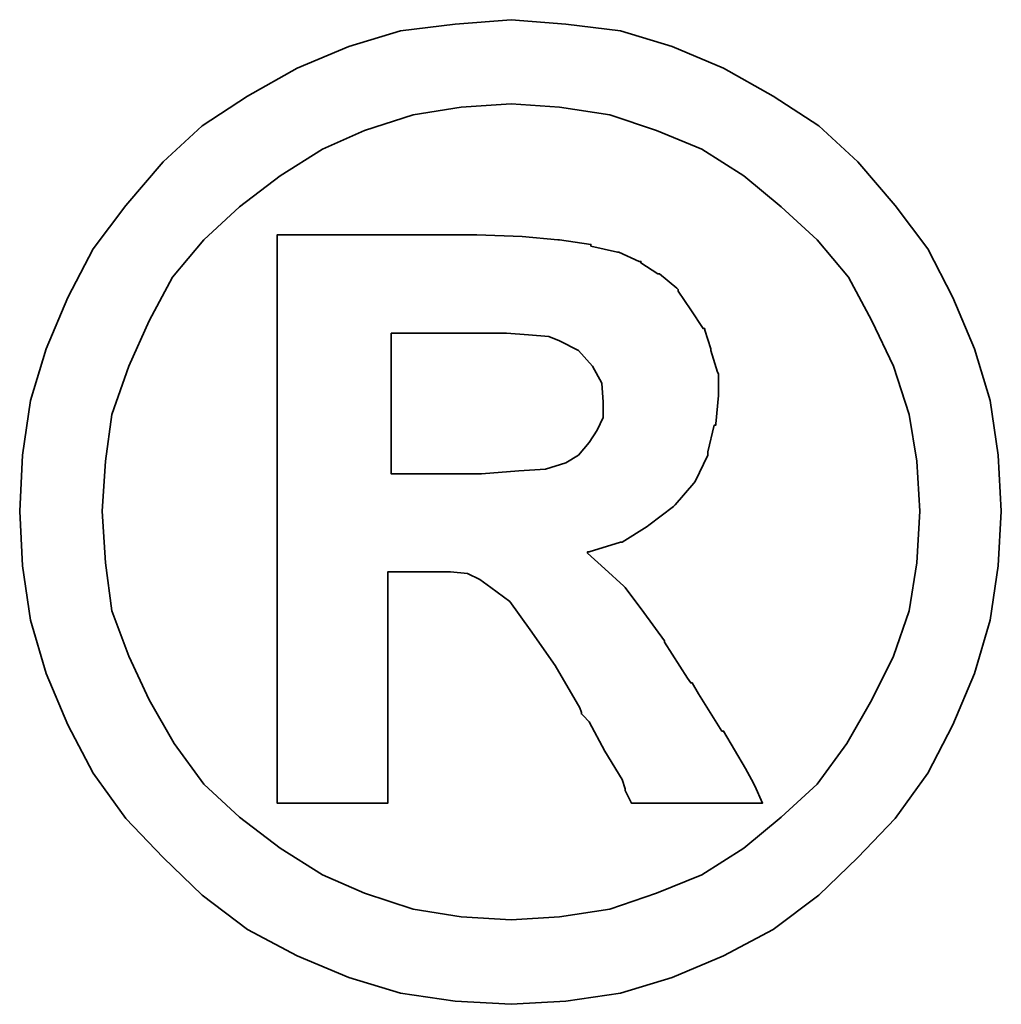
# Model space of a CAD drawing. Header units: millimetres. Extents: x -5 to 149, y 7 to 96.
# Tile 47 of 49: x 126.093 to 126.812, y 46.526 to 47.248. Entities that reach past the tile are written whole.
import ezdxf

# ---------------------------------------------------------------- set-up
doc = ezdxf.new("R2010")
doc.units = ezdxf.units.MM
doc.header["$LTSCALE"] = 0.1
doc.layers.add('layer 1', color=7, linetype='CONTINUOUS')

msp = doc.modelspace()

# ---------------------------------------------------------------- linework, layer by layer
at = {"layer": 'layer 1', "color": 1, "lineweight": 35}
for points, knots in [([(126.81211, 46.88756), (126.81211, 46.88756), (126.80973, 46.92864), (126.80973, 46.92864), (126.80973, 46.92864), (126.80973, 46.92864), (126.80401, 46.96865), (126.80401, 46.96865), (126.80401, 46.96865), (126.80401, 46.96865), (126.79258, 47.00652), (126.79258, 47.00652), (126.79258, 47.00652), (126.79258, 47.00652), (126.77662, 47.04416), (126.77662, 47.04416), (126.77662, 47.04416), (126.77662, 47.04416), (126.75828, 47.07964), (126.75828, 47.07964), (126.75828, 47.07964), (126.75828, 47.07964), (126.73447, 47.11156), (126.73447, 47.11156), (126.73447, 47.11156), (126.73447, 47.11156), (126.70708, 47.14348), (126.70708, 47.14348), (126.70708, 47.14348), (126.70708, 47.14348), (126.6785, 47.16991), (126.6785, 47.16991), (126.6785, 47.16991), (126.6785, 47.16991), (126.64515, 47.19159), (126.64515, 47.19159), (126.64515, 47.19159), (126.64515, 47.19159), (126.60871, 47.21207), (126.60871, 47.21207), (126.60871, 47.21207), (126.60871, 47.21207), (126.57108, 47.22803), (126.57108, 47.22803), (126.57108, 47.22803), (126.57108, 47.22803), (126.53321, 47.23946), (126.53321, 47.23946), (126.53321, 47.23946), (126.53321, 47.23946), (126.4932, 47.24422), (126.4932, 47.24422), (126.4932, 47.24422), (126.4932, 47.24422), (126.45318, 47.24756), (126.45318, 47.24756), (126.45318, 47.24756), (126.45318, 47.24756), (126.41222, 47.24422), (126.41222, 47.24422), (126.41222, 47.24422), (126.41222, 47.24422), (126.3722, 47.23946), (126.3722, 47.23946), (126.3722, 47.23946), (126.3722, 47.23946), (126.33433, 47.22803), (126.33433, 47.22803), (126.33433, 47.22803), (126.33433, 47.22803), (126.29658, 47.21207), (126.29658, 47.21207), (126.29658, 47.21207), (126.29658, 47.21207), (126.26002, 47.19159), (126.26002, 47.19159), (126.26002, 47.19159), (126.26002, 47.19159), (126.22692, 47.16991), (126.22692, 47.16991), (126.22692, 47.16991), (126.22692, 47.16991), (126.19834, 47.14348), (126.19834, 47.14348), (126.19834, 47.14348), (126.19834, 47.14348), (126.17095, 47.11156), (126.17095, 47.11156), (126.17095, 47.11156), (126.17095, 47.11156), (126.14701, 47.07964), (126.14701, 47.07964), (126.14701, 47.07964), (126.14701, 47.07964), (126.12867, 47.04416), (126.12867, 47.04416), (126.12867, 47.04416), (126.12867, 47.04416), (126.11259, 47.00652), (126.11259, 47.00652), (126.11259, 47.00652), (126.11259, 47.00652), (126.10116, 46.96865), (126.10116, 46.96865), (126.10116, 46.96865), (126.10116, 46.96865), (126.09544, 46.92864), (126.09544, 46.92864), (126.09544, 46.92864), (126.09544, 46.92864), (126.0933, 46.88756), (126.0933, 46.88756), (126.0933, 46.88756), (126.0933, 46.88756), (126.09544, 46.84754), (126.09544, 46.84754), (126.09544, 46.84754), (126.09544, 46.84754), (126.10116, 46.80765), (126.10116, 46.80765), (126.10116, 46.80765), (126.10116, 46.80765), (126.11259, 46.76871), (126.11259, 46.76871), (126.11259, 46.76871), (126.11259, 46.76871), (126.12867, 46.73108), (126.12867, 46.73108), (126.12867, 46.73108), (126.12867, 46.73108), (126.14701, 46.69571), (126.14701, 46.69571), (126.14701, 46.69571), (126.14701, 46.69571), (126.17095, 46.66236), (126.17095, 46.66236), (126.17095, 46.66236), (126.17095, 46.66236), (126.19834, 46.63378), (126.19834, 46.63378), (126.19834, 46.63378), (126.19834, 46.63378), (126.22692, 46.60639), (126.22692, 46.60639), (126.22692, 46.60639), (126.22692, 46.60639), (126.26002, 46.58126), (126.26002, 46.58126), (126.26002, 46.58126), (126.26002, 46.58126), (126.29658, 46.56185), (126.29658, 46.56185), (126.29658, 46.56185), (126.29658, 46.56185), (126.33433, 46.54589), (126.33433, 46.54589), (126.33433, 46.54589), (126.33433, 46.54589), (126.3722, 46.53446), (126.3722, 46.53446), (126.3722, 46.53446), (126.3722, 46.53446), (126.41222, 46.52875), (126.41222, 46.52875), (126.41222, 46.52875), (126.41222, 46.52875), (126.45318, 46.52636), (126.45318, 46.52636), (126.45318, 46.52636), (126.45318, 46.52636), (126.4932, 46.52875), (126.4932, 46.52875), (126.4932, 46.52875), (126.4932, 46.52875), (126.53321, 46.53446), (126.53321, 46.53446), (126.53321, 46.53446), (126.53321, 46.53446), (126.57108, 46.54589), (126.57108, 46.54589), (126.57108, 46.54589), (126.57108, 46.54589), (126.60871, 46.56185), (126.60871, 46.56185), (126.60871, 46.56185), (126.60871, 46.56185), (126.64515, 46.58126), (126.64515, 46.58126), (126.64515, 46.58126), (126.64515, 46.58126), (126.6785, 46.60639), (126.6785, 46.60639), (126.6785, 46.60639), (126.6785, 46.60639), (126.70708, 46.63378), (126.70708, 46.63378), (126.70708, 46.63378), (126.70708, 46.63378), (126.73447, 46.66236), (126.73447, 46.66236), (126.73447, 46.66236), (126.73447, 46.66236), (126.75828, 46.69571), (126.75828, 46.69571), (126.75828, 46.69571), (126.75828, 46.69571), (126.77662, 46.73108), (126.77662, 46.73108), (126.77662, 46.73108), (126.77662, 46.73108), (126.79258, 46.76871), (126.79258, 46.76871), (126.79258, 46.76871), (126.79258, 46.76871), (126.80401, 46.80765), (126.80401, 46.80765), (126.80401, 46.80765), (126.80401, 46.80765), (126.80973, 46.84754), (126.80973, 46.84754), (126.80973, 46.84754), (126.80973, 46.84754), (126.81211, 46.88756), (126.81211, 46.88756)], [0, 0, 0, 0, 0.017857, 0.017857, 0.017857, 0.017857, 0.035714, 0.035714, 0.035714, 0.035714, 0.053571, 0.053571, 0.053571, 0.053571, 0.071429, 0.071429, 0.071429, 0.071429, 0.089286, 0.089286, 0.089286, 0.089286, 0.107143, 0.107143, 0.107143, 0.107143, 0.125, 0.125, 0.125, 0.125, 0.142857, 0.142857, 0.142857, 0.142857, 0.160714, 0.160714, 0.160714, 0.160714, 0.178571, 0.178571, 0.178571, 0.178571, 0.196429, 0.196429, 0.196429, 0.196429, 0.214286, 0.214286, 0.214286, 0.214286, 0.232143, 0.232143, 0.232143, 0.232143, 0.25, 0.25, 0.25, 0.25, 0.267857, 0.267857, 0.267857, 0.267857, 0.285714, 0.285714, 0.285714, 0.285714, 0.303571, 0.303571, 0.303571, 0.303571, 0.321429, 0.321429, 0.321429, 0.321429, 0.339286, 0.339286, 0.339286, 0.339286, 0.357143, 0.357143, 0.357143, 0.357143, 0.375, 0.375, 0.375, 0.375, 0.392857, 0.392857, 0.392857, 0.392857, 0.410714, 0.410714, 0.410714, 0.410714, 0.428571, 0.428571, 0.428571, 0.428571, 0.446429, 0.446429, 0.446429, 0.446429, 0.464286, 0.464286, 0.464286, 0.464286, 0.482143, 0.482143, 0.482143, 0.482143, 0.5, 0.5, 0.5, 0.5, 0.517857, 0.517857, 0.517857, 0.517857, 0.535714, 0.535714, 0.535714, 0.535714, 0.553571, 0.553571, 0.553571, 0.553571, 0.571429, 0.571429, 0.571429, 0.571429, 0.589286, 0.589286, 0.589286, 0.589286, 0.607143, 0.607143, 0.607143, 0.607143, 0.625, 0.625, 0.625, 0.625, 0.642857, 0.642857, 0.642857, 0.642857, 0.660714, 0.660714, 0.660714, 0.660714, 0.678571, 0.678571, 0.678571, 0.678571, 0.696429, 0.696429, 0.696429, 0.696429, 0.714286, 0.714286, 0.714286, 0.714286, 0.732143, 0.732143, 0.732143, 0.732143, 0.75, 0.75, 0.75, 0.75, 0.767857, 0.767857, 0.767857, 0.767857, 0.785714, 0.785714, 0.785714, 0.785714, 0.803571, 0.803571, 0.803571, 0.803571, 0.821429, 0.821429, 0.821429, 0.821429, 0.839286, 0.839286, 0.839286, 0.839286, 0.857143, 0.857143, 0.857143, 0.857143, 0.875, 0.875, 0.875, 0.875, 0.892857, 0.892857, 0.892857, 0.892857, 0.910714, 0.910714, 0.910714, 0.910714, 0.928571, 0.928571, 0.928571, 0.928571, 0.946429, 0.946429, 0.946429, 0.946429, 0.964286, 0.964286, 0.964286, 0.964286, 0.982143, 0.982143, 0.982143, 0.982143, 1, 1, 1, 1]), ([(126.75257, 46.88756), (126.75257, 46.88756), (126.75031, 46.92412), (126.75031, 46.92412), (126.75031, 46.92412), (126.75031, 46.92412), (126.74471, 46.95841), (126.74471, 46.95841), (126.74471, 46.95841), (126.74471, 46.95841), (126.73328, 46.9939), (126.73328, 46.9939), (126.73328, 46.9939), (126.73328, 46.9939), (126.71732, 47.02701), (126.71732, 47.02701), (126.71732, 47.02701), (126.71732, 47.02701), (126.70017, 47.05892), (126.70017, 47.05892), (126.70017, 47.05892), (126.70017, 47.05892), (126.6773, 47.08631), (126.6773, 47.08631), (126.6773, 47.08631), (126.6773, 47.08631), (126.65087, 47.11037), (126.65087, 47.11037), (126.65087, 47.11037), (126.65087, 47.11037), (126.62348, 47.13323), (126.62348, 47.13323), (126.62348, 47.13323), (126.62348, 47.13323), (126.59275, 47.15276), (126.59275, 47.15276), (126.59275, 47.15276), (126.59275, 47.15276), (126.55965, 47.16634), (126.55965, 47.16634), (126.55965, 47.16634), (126.55965, 47.16634), (126.52535, 47.17777), (126.52535, 47.17777), (126.52535, 47.17777), (126.52535, 47.17777), (126.48867, 47.18349), (126.48867, 47.18349), (126.48867, 47.18349), (126.48867, 47.18349), (126.45318, 47.18587), (126.45318, 47.18587), (126.45318, 47.18587), (126.45318, 47.18587), (126.41662, 47.18349), (126.41662, 47.18349), (126.41662, 47.18349), (126.41662, 47.18349), (126.38137, 47.17777), (126.38137, 47.17777), (126.38137, 47.17777), (126.38137, 47.17777), (126.34577, 47.16634), (126.34577, 47.16634), (126.34577, 47.16634), (126.34577, 47.16634), (126.31492, 47.15276), (126.31492, 47.15276), (126.31492, 47.15276), (126.31492, 47.15276), (126.28408, 47.13323), (126.28408, 47.13323), (126.28408, 47.13323), (126.28408, 47.13323), (126.25431, 47.11037), (126.25431, 47.11037), (126.25431, 47.11037), (126.25431, 47.11037), (126.22823, 47.08631), (126.22823, 47.08631), (126.22823, 47.08631), (126.22823, 47.08631), (126.20524, 47.05892), (126.20524, 47.05892), (126.20524, 47.05892), (126.20524, 47.05892), (126.18809, 47.02701), (126.18809, 47.02701), (126.18809, 47.02701), (126.18809, 47.02701), (126.17333, 46.9939), (126.17333, 46.9939), (126.17333, 46.9939), (126.17333, 46.9939), (126.1607, 46.95841), (126.1607, 46.95841), (126.1607, 46.95841), (126.1607, 46.95841), (126.15606, 46.92412), (126.15606, 46.92412), (126.15606, 46.92412), (126.15606, 46.92412), (126.1538, 46.88756), (126.1538, 46.88756), (126.1538, 46.88756), (126.1538, 46.88756), (126.15606, 46.84981), (126.15606, 46.84981), (126.15606, 46.84981), (126.15606, 46.84981), (126.1607, 46.81456), (126.1607, 46.81456), (126.1607, 46.81456), (126.1607, 46.81456), (126.17333, 46.78133), (126.17333, 46.78133), (126.17333, 46.78133), (126.17333, 46.78133), (126.18809, 46.7493), (126.18809, 46.7493), (126.18809, 46.7493), (126.18809, 46.7493), (126.20643, 46.71738), (126.20643, 46.71738), (126.20643, 46.71738), (126.20643, 46.71738), (126.22823, 46.68761), (126.22823, 46.68761), (126.22823, 46.68761), (126.22823, 46.68761), (126.25431, 46.66355), (126.25431, 46.66355), (126.25431, 46.66355), (126.25431, 46.66355), (126.28408, 46.64069), (126.28408, 46.64069), (126.28408, 46.64069), (126.28408, 46.64069), (126.31492, 46.62128), (126.31492, 46.62128), (126.31492, 46.62128), (126.31492, 46.62128), (126.34577, 46.6077), (126.34577, 46.6077), (126.34577, 46.6077), (126.34577, 46.6077), (126.38137, 46.59615), (126.38137, 46.59615), (126.38137, 46.59615), (126.38137, 46.59615), (126.41662, 46.59043), (126.41662, 46.59043), (126.41662, 46.59043), (126.41662, 46.59043), (126.45318, 46.58817), (126.45318, 46.58817), (126.45318, 46.58817), (126.45318, 46.58817), (126.48867, 46.59043), (126.48867, 46.59043), (126.48867, 46.59043), (126.48867, 46.59043), (126.52535, 46.59615), (126.52535, 46.59615), (126.52535, 46.59615), (126.52535, 46.59615), (126.55965, 46.6077), (126.55965, 46.6077), (126.55965, 46.6077), (126.55965, 46.6077), (126.59275, 46.62128), (126.59275, 46.62128), (126.59275, 46.62128), (126.59275, 46.62128), (126.62348, 46.64069), (126.62348, 46.64069), (126.62348, 46.64069), (126.62348, 46.64069), (126.65087, 46.66355), (126.65087, 46.66355), (126.65087, 46.66355), (126.65087, 46.66355), (126.6773, 46.68761), (126.6773, 46.68761), (126.6773, 46.68761), (126.6773, 46.68761), (126.69898, 46.71738), (126.69898, 46.71738), (126.69898, 46.71738), (126.69898, 46.71738), (126.71732, 46.7493), (126.71732, 46.7493), (126.71732, 46.7493), (126.71732, 46.7493), (126.73328, 46.78133), (126.73328, 46.78133), (126.73328, 46.78133), (126.73328, 46.78133), (126.74471, 46.81456), (126.74471, 46.81456), (126.74471, 46.81456), (126.74471, 46.81456), (126.75031, 46.84981), (126.75031, 46.84981), (126.75031, 46.84981), (126.75031, 46.84981), (126.75257, 46.88756), (126.75257, 46.88756)], [0, 0, 0, 0, 0.019231, 0.019231, 0.019231, 0.019231, 0.038462, 0.038462, 0.038462, 0.038462, 0.057692, 0.057692, 0.057692, 0.057692, 0.076923, 0.076923, 0.076923, 0.076923, 0.096154, 0.096154, 0.096154, 0.096154, 0.115385, 0.115385, 0.115385, 0.115385, 0.134615, 0.134615, 0.134615, 0.134615, 0.153846, 0.153846, 0.153846, 0.153846, 0.173077, 0.173077, 0.173077, 0.173077, 0.192308, 0.192308, 0.192308, 0.192308, 0.211538, 0.211538, 0.211538, 0.211538, 0.230769, 0.230769, 0.230769, 0.230769, 0.25, 0.25, 0.25, 0.25, 0.269231, 0.269231, 0.269231, 0.269231, 0.288462, 0.288462, 0.288462, 0.288462, 0.307692, 0.307692, 0.307692, 0.307692, 0.326923, 0.326923, 0.326923, 0.326923, 0.346154, 0.346154, 0.346154, 0.346154, 0.365385, 0.365385, 0.365385, 0.365385, 0.384615, 0.384615, 0.384615, 0.384615, 0.403846, 0.403846, 0.403846, 0.403846, 0.423077, 0.423077, 0.423077, 0.423077, 0.442308, 0.442308, 0.442308, 0.442308, 0.461538, 0.461538, 0.461538, 0.461538, 0.480769, 0.480769, 0.480769, 0.480769, 0.5, 0.5, 0.5, 0.5, 0.519231, 0.519231, 0.519231, 0.519231, 0.538462, 0.538462, 0.538462, 0.538462, 0.557692, 0.557692, 0.557692, 0.557692, 0.576923, 0.576923, 0.576923, 0.576923, 0.596154, 0.596154, 0.596154, 0.596154, 0.615385, 0.615385, 0.615385, 0.615385, 0.634615, 0.634615, 0.634615, 0.634615, 0.653846, 0.653846, 0.653846, 0.653846, 0.673077, 0.673077, 0.673077, 0.673077, 0.692308, 0.692308, 0.692308, 0.692308, 0.711538, 0.711538, 0.711538, 0.711538, 0.730769, 0.730769, 0.730769, 0.730769, 0.75, 0.75, 0.75, 0.75, 0.769231, 0.769231, 0.769231, 0.769231, 0.788462, 0.788462, 0.788462, 0.788462, 0.807692, 0.807692, 0.807692, 0.807692, 0.826923, 0.826923, 0.826923, 0.826923, 0.846154, 0.846154, 0.846154, 0.846154, 0.865385, 0.865385, 0.865385, 0.865385, 0.884615, 0.884615, 0.884615, 0.884615, 0.903846, 0.903846, 0.903846, 0.903846, 0.923077, 0.923077, 0.923077, 0.923077, 0.942308, 0.942308, 0.942308, 0.942308, 0.961538, 0.961538, 0.961538, 0.961538, 0.980769, 0.980769, 0.980769, 0.980769, 1, 1, 1, 1]), ([(126.28182, 46.68308), (126.28182, 46.68308), (126.28182, 46.68761), (126.28182, 46.68761), (126.28182, 46.68761), (126.28182, 46.68761), (126.28182, 46.70011), (126.28182, 46.70011), (126.28182, 46.70011), (126.28182, 46.70011), (126.28182, 46.72083), (126.28182, 46.72083), (126.28182, 46.72083), (126.28182, 46.72083), (126.28182, 46.74584), (126.28182, 46.74584), (126.28182, 46.74584), (126.28182, 46.74584), (126.28182, 46.7755), (126.28182, 46.7755), (126.28182, 46.7755), (126.28182, 46.7755), (126.28182, 46.80765), (126.28182, 46.80765), (126.28182, 46.80765), (126.28182, 46.80765), (126.28182, 46.88065), (126.28182, 46.88065), (126.28182, 46.88065), (126.28182, 46.88065), (126.28182, 46.95377), (126.28182, 46.95377), (126.28182, 46.95377), (126.28182, 46.95377), (126.28182, 46.98819), (126.28182, 46.98819), (126.28182, 46.98819), (126.28182, 46.98819), (126.28182, 47.01796), (126.28182, 47.01796), (126.28182, 47.01796), (126.28182, 47.01796), (126.28182, 47.04523), (126.28182, 47.04523), (126.28182, 47.04523), (126.28182, 47.04523), (126.28182, 47.06369), (126.28182, 47.06369), (126.28182, 47.06369), (126.28182, 47.06369), (126.28182, 47.07607), (126.28182, 47.07607), (126.28182, 47.07607), (126.28182, 47.07607), (126.28182, 47.08083), (126.28182, 47.08083), (126.28182, 47.08083), (126.28182, 47.08083), (126.28182, 47.08989), (126.28182, 47.08989), (126.28182, 47.08989), (126.28182, 47.08989), (126.28979, 47.08989), (126.28979, 47.08989), (126.28979, 47.08989), (126.28979, 47.08989), (126.29218, 47.08989), (126.29218, 47.08989), (126.29218, 47.08989), (126.29218, 47.08989), (126.29658, 47.08989), (126.29658, 47.08989), (126.29658, 47.08989), (126.29658, 47.08989), (126.31266, 47.08989), (126.31266, 47.08989), (126.31266, 47.08989), (126.31266, 47.08989), (126.33433, 47.08989), (126.33433, 47.08989), (126.33433, 47.08989), (126.33433, 47.08989), (126.35958, 47.08989), (126.35958, 47.08989), (126.35958, 47.08989), (126.35958, 47.08989), (126.38578, 47.08989), (126.38578, 47.08989), (126.38578, 47.08989), (126.38578, 47.08989), (126.4065, 47.08989), (126.4065, 47.08989), (126.4065, 47.08989), (126.4065, 47.08989), (126.4202, 47.08989), (126.4202, 47.08989), (126.4202, 47.08989), (126.4202, 47.08989), (126.4246, 47.08989), (126.4246, 47.08989), (126.4246, 47.08989), (126.4246, 47.08989), (126.42698, 47.08989), (126.42698, 47.08989), (126.42698, 47.08989), (126.42698, 47.08989), (126.42817, 47.08989), (126.42817, 47.08989), (126.42817, 47.08989), (126.42817, 47.08989), (126.46128, 47.0887), (126.46128, 47.0887), (126.46128, 47.0887), (126.46128, 47.0887), (126.48748, 47.08631), (126.48748, 47.08631), (126.48748, 47.08631), (126.48748, 47.08631), (126.48867, 47.08631), (126.48867, 47.08631), (126.48867, 47.08631), (126.48867, 47.08631), (126.51154, 47.08298), (126.51154, 47.08298), (126.51154, 47.08298), (126.51154, 47.08298), (126.51154, 47.08179), (126.51154, 47.08179), (126.51154, 47.08179), (126.51154, 47.08179), (126.53107, 47.07726), (126.53107, 47.07726), (126.53107, 47.07726), (126.53107, 47.07726), (126.53202, 47.07726), (126.53202, 47.07726), (126.53202, 47.07726), (126.53202, 47.07726), (126.54702, 47.07047), (126.54702, 47.07047), (126.54702, 47.07047), (126.54702, 47.07047), (126.54821, 47.07047), (126.54821, 47.07047), (126.54821, 47.07047), (126.54821, 47.07047), (126.54821, 47.0694), (126.54821, 47.0694), (126.54821, 47.0694), (126.54821, 47.0694), (126.5606, 47.06131), (126.5606, 47.06131), (126.5606, 47.06131), (126.5606, 47.06131), (126.56191, 47.06131), (126.56191, 47.06131), (126.56191, 47.06131), (126.56191, 47.06131), (126.57441, 47.05094), (126.57441, 47.05094), (126.57441, 47.05094), (126.57441, 47.05094), (126.5756, 47.04987), (126.5756, 47.04987), (126.5756, 47.04987), (126.5756, 47.04987), (126.5756, 47.04868), (126.5756, 47.04868), (126.5756, 47.04868), (126.5756, 47.04868), (126.58466, 47.03499), (126.58466, 47.03499), (126.58466, 47.03499), (126.58466, 47.03499), (126.59371, 47.02129), (126.59371, 47.02129), (126.59371, 47.02129), (126.59371, 47.02129), (126.59501, 47.02129), (126.59501, 47.02129), (126.59501, 47.02129), (126.59501, 47.02129), (126.59501, 47.0201), (126.59501, 47.0201), (126.59501, 47.0201), (126.59501, 47.0201), (126.59942, 47.00652), (126.59942, 47.00652), (126.59942, 47.00652), (126.59942, 47.00652), (126.59942, 47.00533), (126.59942, 47.00533), (126.59942, 47.00533), (126.59942, 47.00533), (126.60419, 46.98938), (126.60419, 46.98938), (126.60419, 46.98938), (126.60419, 46.98938), (126.60514, 46.98819), (126.60514, 46.98819), (126.60514, 46.98819), (126.60514, 46.98819), (126.60514, 46.97318), (126.60514, 46.97318), (126.60514, 46.97318), (126.60514, 46.97318), (126.60514, 46.97223), (126.60514, 46.97223), (126.60514, 46.97223), (126.60514, 46.97223), (126.60299, 46.95151), (126.60299, 46.95151), (126.60299, 46.95151), (126.60299, 46.95151), (126.60299, 46.95055), (126.60299, 46.95055), (126.60299, 46.95055), (126.60299, 46.95055), (126.6018, 46.95055), (126.6018, 46.95055), (126.6018, 46.95055), (126.6018, 46.95055), (126.59716, 46.93102), (126.59716, 46.93102), (126.59716, 46.93102), (126.59716, 46.93102), (126.59716, 46.92983), (126.59716, 46.92983), (126.59716, 46.92983), (126.59716, 46.92983), (126.59716, 46.92864), (126.59716, 46.92864), (126.59716, 46.92864), (126.59716, 46.92864), (126.58799, 46.90935), (126.58799, 46.90935), (126.58799, 46.90935), (126.58799, 46.90935), (126.58704, 46.90804), (126.58704, 46.90804), (126.58704, 46.90804), (126.58704, 46.90804), (126.57322, 46.8922), (126.57322, 46.8922), (126.57322, 46.8922), (126.57322, 46.8922), (126.57203, 46.89101), (126.57203, 46.89101), (126.57203, 46.89101), (126.57203, 46.89101), (126.55393, 46.8772), (126.55393, 46.8772), (126.55393, 46.8772), (126.55393, 46.8772), (126.55274, 46.87624), (126.55274, 46.87624), (126.55274, 46.87624), (126.55274, 46.87624), (126.5344, 46.86481), (126.5344, 46.86481), (126.5344, 46.86481), (126.5344, 46.86481), (126.53321, 46.86481), (126.53321, 46.86481), (126.53321, 46.86481), (126.53321, 46.86481), (126.51034, 46.8579), (126.51034, 46.8579), (126.51034, 46.8579), (126.51034, 46.8579), (126.50915, 46.8579), (126.50915, 46.8579), (126.50915, 46.8579), (126.50915, 46.8579), (126.50915, 46.85671), (126.50915, 46.85671), (126.50915, 46.85671), (126.50915, 46.85671), (126.52178, 46.84528), (126.52178, 46.84528), (126.52178, 46.84528), (126.52178, 46.84528), (126.53559, 46.83266), (126.53559, 46.83266), (126.53559, 46.83266), (126.53559, 46.83266), (126.53666, 46.8317), (126.53666, 46.8317), (126.53666, 46.8317), (126.53666, 46.8317), (126.55036, 46.81336), (126.55036, 46.81336), (126.55036, 46.81336), (126.55036, 46.81336), (126.56536, 46.79264), (126.56536, 46.79264), (126.56536, 46.79264), (126.56536, 46.79264), (126.56536, 46.79169), (126.56536, 46.79169), (126.56536, 46.79169), (126.56536, 46.79169), (126.58239, 46.76525), (126.58239, 46.76525), (126.58239, 46.76525), (126.58239, 46.76525), (126.58466, 46.7618), (126.58466, 46.7618), (126.58466, 46.7618), (126.58466, 46.7618), (126.58585, 46.7618), (126.58585, 46.7618), (126.58585, 46.7618), (126.58585, 46.7618), (126.59037, 46.75382), (126.59037, 46.75382), (126.59037, 46.75382), (126.59037, 46.75382), (126.60752, 46.72643), (126.60752, 46.72643), (126.60752, 46.72643), (126.60752, 46.72643), (126.60871, 46.72643), (126.60871, 46.72643), (126.60871, 46.72643), (126.60871, 46.72643), (126.62467, 46.69904), (126.62467, 46.69904), (126.62467, 46.69904), (126.62467, 46.69904), (126.62919, 46.69094), (126.62919, 46.69094), (126.62919, 46.69094), (126.62919, 46.69094), (126.63158, 46.68642), (126.63158, 46.68642), (126.63158, 46.68642), (126.63158, 46.68642), (126.63729, 46.6738), (126.63729, 46.6738), (126.63729, 46.6738), (126.63729, 46.6738), (126.62467, 46.6738), (126.62467, 46.6738), (126.62467, 46.6738), (126.62467, 46.6738), (126.62241, 46.6738), (126.62241, 46.6738), (126.62241, 46.6738), (126.62241, 46.6738), (126.61205, 46.6738), (126.61205, 46.6738), (126.61205, 46.6738), (126.61205, 46.6738), (126.58466, 46.6738), (126.58466, 46.6738), (126.58466, 46.6738), (126.58466, 46.6738), (126.55727, 46.6738), (126.55727, 46.6738), (126.55727, 46.6738), (126.55727, 46.6738), (126.54821, 46.6738), (126.54821, 46.6738), (126.54821, 46.6738), (126.54821, 46.6738), (126.54583, 46.6738), (126.54583, 46.6738), (126.54583, 46.6738), (126.54583, 46.6738), (126.54131, 46.6738), (126.54131, 46.6738), (126.54131, 46.6738), (126.54131, 46.6738), (126.53893, 46.67856), (126.53893, 46.67856), (126.53893, 46.67856), (126.53893, 46.67856), (126.53666, 46.68308), (126.53666, 46.68308), (126.53666, 46.68308), (126.53666, 46.68308), (126.53666, 46.68427), (126.53666, 46.68427), (126.53666, 46.68427), (126.53666, 46.68427), (126.5344, 46.69094), (126.5344, 46.69094), (126.5344, 46.69094), (126.5344, 46.69094), (126.52178, 46.71166), (126.52178, 46.71166), (126.52178, 46.71166), (126.52178, 46.71166), (126.51034, 46.73322), (126.51034, 46.73322), (126.51034, 46.73322), (126.51034, 46.73322), (126.50582, 46.73786), (126.50582, 46.73786), (126.50582, 46.73786), (126.50582, 46.73786), (126.50463, 46.73905), (126.50463, 46.73905), (126.50463, 46.73905), (126.50463, 46.73905), (126.50463, 46.74013), (126.50463, 46.74013), (126.50463, 46.74013), (126.50463, 46.74013), (126.50344, 46.74358), (126.50344, 46.74358), (126.50344, 46.74358), (126.50344, 46.74358), (126.48534, 46.77442), (126.48534, 46.77442), (126.48534, 46.77442), (126.48534, 46.77442), (126.467, 46.80062), (126.467, 46.80062), (126.467, 46.80062), (126.467, 46.80062), (126.45223, 46.82134), (126.45223, 46.82134), (126.45223, 46.82134), (126.45223, 46.82134), (126.43842, 46.8317), (126.43842, 46.8317), (126.43842, 46.8317), (126.43842, 46.8317), (126.43032, 46.83742), (126.43032, 46.83742), (126.43032, 46.83742), (126.43032, 46.83742), (126.42127, 46.84195), (126.42127, 46.84195), (126.42127, 46.84195), (126.42127, 46.84195), (126.40876, 46.84314), (126.40876, 46.84314), (126.40876, 46.84314), (126.40876, 46.84314), (126.39269, 46.84314), (126.39269, 46.84314), (126.39269, 46.84314), (126.39269, 46.84314), (126.3903, 46.84314), (126.3903, 46.84314), (126.3903, 46.84314), (126.3903, 46.84314), (126.38816, 46.84314), (126.38816, 46.84314), (126.38816, 46.84314), (126.38816, 46.84314), (126.37435, 46.84314), (126.37435, 46.84314), (126.37435, 46.84314), (126.37435, 46.84314), (126.36291, 46.84314), (126.36291, 46.84314), (126.36291, 46.84314), (126.36291, 46.84314), (126.36291, 46.83492), (126.36291, 46.83492), (126.36291, 46.83492), (126.36291, 46.83492), (126.36291, 46.82599), (126.36291, 46.82599), (126.36291, 46.82599), (126.36291, 46.82599), (126.36291, 46.79836), (126.36291, 46.79836), (126.36291, 46.79836), (126.36291, 46.79836), (126.36291, 46.76871), (126.36291, 46.76871), (126.36291, 46.76871), (126.36291, 46.76871), (126.36291, 46.73667), (126.36291, 46.73667), (126.36291, 46.73667), (126.36291, 46.73667), (126.36291, 46.71047), (126.36291, 46.71047), (126.36291, 46.71047), (126.36291, 46.71047), (126.36291, 46.70011), (126.36291, 46.70011), (126.36291, 46.70011), (126.36291, 46.70011), (126.36291, 46.69213), (126.36291, 46.69213), (126.36291, 46.69213), (126.36291, 46.69213), (126.36291, 46.68523), (126.36291, 46.68523), (126.36291, 46.68523), (126.36291, 46.68523), (126.36291, 46.68308), (126.36291, 46.68308), (126.36291, 46.68308), (126.36291, 46.68308), (126.36291, 46.6738), (126.36291, 46.6738), (126.36291, 46.6738), (126.36291, 46.6738), (126.35505, 46.6738), (126.35505, 46.6738), (126.35505, 46.6738), (126.35505, 46.6738), (126.35267, 46.6738), (126.35267, 46.6738), (126.35267, 46.6738), (126.35267, 46.6738), (126.34577, 46.6738), (126.34577, 46.6738), (126.34577, 46.6738), (126.34577, 46.6738), (126.32195, 46.6738), (126.32195, 46.6738), (126.32195, 46.6738), (126.32195, 46.6738), (126.30123, 46.6738), (126.30123, 46.6738), (126.30123, 46.6738), (126.30123, 46.6738), (126.29444, 46.6738), (126.29444, 46.6738), (126.29444, 46.6738), (126.29444, 46.6738), (126.28979, 46.6738), (126.28979, 46.6738), (126.28979, 46.6738), (126.28979, 46.6738), (126.28182, 46.6738), (126.28182, 46.6738), (126.28182, 46.6738), (126.28182, 46.6738), (126.28182, 46.68308), (126.28182, 46.68308)], [0, 0, 0, 0, 0.007407, 0.007407, 0.007407, 0.007407, 0.014815, 0.014815, 0.014815, 0.014815, 0.022222, 0.022222, 0.022222, 0.022222, 0.02963, 0.02963, 0.02963, 0.02963, 0.037037, 0.037037, 0.037037, 0.037037, 0.044444, 0.044444, 0.044444, 0.044444, 0.051852, 0.051852, 0.051852, 0.051852, 0.059259, 0.059259, 0.059259, 0.059259, 0.066667, 0.066667, 0.066667, 0.066667, 0.074074, 0.074074, 0.074074, 0.074074, 0.081481, 0.081481, 0.081481, 0.081481, 0.088889, 0.088889, 0.088889, 0.088889, 0.096296, 0.096296, 0.096296, 0.096296, 0.103704, 0.103704, 0.103704, 0.103704, 0.111111, 0.111111, 0.111111, 0.111111, 0.118519, 0.118519, 0.118519, 0.118519, 0.125926, 0.125926, 0.125926, 0.125926, 0.133333, 0.133333, 0.133333, 0.133333, 0.140741, 0.140741, 0.140741, 0.140741, 0.148148, 0.148148, 0.148148, 0.148148, 0.155556, 0.155556, 0.155556, 0.155556, 0.162963, 0.162963, 0.162963, 0.162963, 0.17037, 0.17037, 0.17037, 0.17037, 0.177778, 0.177778, 0.177778, 0.177778, 0.185185, 0.185185, 0.185185, 0.185185, 0.192593, 0.192593, 0.192593, 0.192593, 0.2, 0.2, 0.2, 0.2, 0.207407, 0.207407, 0.207407, 0.207407, 0.214815, 0.214815, 0.214815, 0.214815, 0.222222, 0.222222, 0.222222, 0.222222, 0.22963, 0.22963, 0.22963, 0.22963, 0.237037, 0.237037, 0.237037, 0.237037, 0.244444, 0.244444, 0.244444, 0.244444, 0.251852, 0.251852, 0.251852, 0.251852, 0.259259, 0.259259, 0.259259, 0.259259, 0.266667, 0.266667, 0.266667, 0.266667, 0.274074, 0.274074, 0.274074, 0.274074, 0.281481, 0.281481, 0.281481, 0.281481, 0.288889, 0.288889, 0.288889, 0.288889, 0.296296, 0.296296, 0.296296, 0.296296, 0.303704, 0.303704, 0.303704, 0.303704, 0.311111, 0.311111, 0.311111, 0.311111, 0.318519, 0.318519, 0.318519, 0.318519, 0.325926, 0.325926, 0.325926, 0.325926, 0.333333, 0.333333, 0.333333, 0.333333, 0.340741, 0.340741, 0.340741, 0.340741, 0.348148, 0.348148, 0.348148, 0.348148, 0.355556, 0.355556, 0.355556, 0.355556, 0.362963, 0.362963, 0.362963, 0.362963, 0.37037, 0.37037, 0.37037, 0.37037, 0.377778, 0.377778, 0.377778, 0.377778, 0.385185, 0.385185, 0.385185, 0.385185, 0.392593, 0.392593, 0.392593, 0.392593, 0.4, 0.4, 0.4, 0.4, 0.407407, 0.407407, 0.407407, 0.407407, 0.414815, 0.414815, 0.414815, 0.414815, 0.422222, 0.422222, 0.422222, 0.422222, 0.42963, 0.42963, 0.42963, 0.42963, 0.437037, 0.437037, 0.437037, 0.437037, 0.444444, 0.444444, 0.444444, 0.444444, 0.451852, 0.451852, 0.451852, 0.451852, 0.459259, 0.459259, 0.459259, 0.459259, 0.466667, 0.466667, 0.466667, 0.466667, 0.474074, 0.474074, 0.474074, 0.474074, 0.481481, 0.481481, 0.481481, 0.481481, 0.488889, 0.488889, 0.488889, 0.488889, 0.496296, 0.496296, 0.496296, 0.496296, 0.503704, 0.503704, 0.503704, 0.503704, 0.511111, 0.511111, 0.511111, 0.511111, 0.518519, 0.518519, 0.518519, 0.518519, 0.525926, 0.525926, 0.525926, 0.525926, 0.533333, 0.533333, 0.533333, 0.533333, 0.540741, 0.540741, 0.540741, 0.540741, 0.548148, 0.548148, 0.548148, 0.548148, 0.555556, 0.555556, 0.555556, 0.555556, 0.562963, 0.562963, 0.562963, 0.562963, 0.57037, 0.57037, 0.57037, 0.57037, 0.577778, 0.577778, 0.577778, 0.577778, 0.585185, 0.585185, 0.585185, 0.585185, 0.592593, 0.592593, 0.592593, 0.592593, 0.6, 0.6, 0.6, 0.6, 0.607407, 0.607407, 0.607407, 0.607407, 0.614815, 0.614815, 0.614815, 0.614815, 0.622222, 0.622222, 0.622222, 0.622222, 0.62963, 0.62963, 0.62963, 0.62963, 0.637037, 0.637037, 0.637037, 0.637037, 0.644444, 0.644444, 0.644444, 0.644444, 0.651852, 0.651852, 0.651852, 0.651852, 0.659259, 0.659259, 0.659259, 0.659259, 0.666667, 0.666667, 0.666667, 0.666667, 0.674074, 0.674074, 0.674074, 0.674074, 0.681481, 0.681481, 0.681481, 0.681481, 0.688889, 0.688889, 0.688889, 0.688889, 0.696296, 0.696296, 0.696296, 0.696296, 0.703704, 0.703704, 0.703704, 0.703704, 0.711111, 0.711111, 0.711111, 0.711111, 0.718519, 0.718519, 0.718519, 0.718519, 0.725926, 0.725926, 0.725926, 0.725926, 0.733333, 0.733333, 0.733333, 0.733333, 0.740741, 0.740741, 0.740741, 0.740741, 0.748148, 0.748148, 0.748148, 0.748148, 0.755556, 0.755556, 0.755556, 0.755556, 0.762963, 0.762963, 0.762963, 0.762963, 0.77037, 0.77037, 0.77037, 0.77037, 0.777778, 0.777778, 0.777778, 0.777778, 0.785185, 0.785185, 0.785185, 0.785185, 0.792593, 0.792593, 0.792593, 0.792593, 0.8, 0.8, 0.8, 0.8, 0.807407, 0.807407, 0.807407, 0.807407, 0.814815, 0.814815, 0.814815, 0.814815, 0.822222, 0.822222, 0.822222, 0.822222, 0.82963, 0.82963, 0.82963, 0.82963, 0.837037, 0.837037, 0.837037, 0.837037, 0.844444, 0.844444, 0.844444, 0.844444, 0.851852, 0.851852, 0.851852, 0.851852, 0.859259, 0.859259, 0.859259, 0.859259, 0.866667, 0.866667, 0.866667, 0.866667, 0.874074, 0.874074, 0.874074, 0.874074, 0.881481, 0.881481, 0.881481, 0.881481, 0.888889, 0.888889, 0.888889, 0.888889, 0.896296, 0.896296, 0.896296, 0.896296, 0.903704, 0.903704, 0.903704, 0.903704, 0.911111, 0.911111, 0.911111, 0.911111, 0.918519, 0.918519, 0.918519, 0.918519, 0.925926, 0.925926, 0.925926, 0.925926, 0.933333, 0.933333, 0.933333, 0.933333, 0.940741, 0.940741, 0.940741, 0.940741, 0.948148, 0.948148, 0.948148, 0.948148, 0.955556, 0.955556, 0.955556, 0.955556, 0.962963, 0.962963, 0.962963, 0.962963, 0.97037, 0.97037, 0.97037, 0.97037, 0.977778, 0.977778, 0.977778, 0.977778, 0.985185, 0.985185, 0.985185, 0.985185, 0.992593, 0.992593, 0.992593, 0.992593, 1, 1, 1, 1]), ([(126.3653, 47.01796), (126.3653, 47.01796), (126.3653, 47.00867), (126.3653, 47.00867), (126.3653, 47.00867), (126.3653, 47.00867), (126.3653, 46.98819), (126.3653, 46.98819), (126.3653, 46.98819), (126.3653, 46.98819), (126.3653, 46.9652), (126.3653, 46.9652), (126.3653, 46.9652), (126.3653, 46.9652), (126.3653, 46.94484), (126.3653, 46.94484), (126.3653, 46.94484), (126.3653, 46.94484), (126.3653, 46.92412), (126.3653, 46.92412), (126.3653, 46.92412), (126.3653, 46.92412), (126.3653, 46.91495), (126.3653, 46.91495), (126.3653, 46.91495), (126.3653, 46.91495), (126.36744, 46.91495), (126.36744, 46.91495), (126.36744, 46.91495), (126.36744, 46.91495), (126.39269, 46.91495), (126.39269, 46.91495), (126.39269, 46.91495), (126.39269, 46.91495), (126.4202, 46.91495), (126.4202, 46.91495), (126.4202, 46.91495), (126.4202, 46.91495), (126.42925, 46.91495), (126.42925, 46.91495), (126.42925, 46.91495), (126.42925, 46.91495), (126.43151, 46.91495), (126.43151, 46.91495), (126.43151, 46.91495), (126.43151, 46.91495), (126.4589, 46.91721), (126.4589, 46.91721), (126.4589, 46.91721), (126.4589, 46.91721), (126.47843, 46.9184), (126.47843, 46.9184), (126.47843, 46.9184), (126.47843, 46.9184), (126.4932, 46.92292), (126.4932, 46.92292), (126.4932, 46.92292), (126.4932, 46.92292), (126.50248, 46.92864), (126.50248, 46.92864), (126.50248, 46.92864), (126.50248, 46.92864), (126.51034, 46.93781), (126.51034, 46.93781), (126.51034, 46.93781), (126.51034, 46.93781), (126.51606, 46.94698), (126.51606, 46.94698), (126.51606, 46.94698), (126.51606, 46.94698), (126.52059, 46.95627), (126.52059, 46.95627), (126.52059, 46.95627), (126.52059, 46.95627), (126.52059, 46.96746), (126.52059, 46.96746), (126.52059, 46.96746), (126.52059, 46.96746), (126.51963, 46.98128), (126.51963, 46.98128), (126.51963, 46.98128), (126.51963, 46.98128), (126.51273, 46.9939), (126.51273, 46.9939), (126.51273, 46.9939), (126.51273, 46.9939), (126.50248, 47.00533), (126.50248, 47.00533), (126.50248, 47.00533), (126.50248, 47.00533), (126.48867, 47.01224), (126.48867, 47.01224), (126.48867, 47.01224), (126.48867, 47.01224), (126.48069, 47.01557), (126.48069, 47.01557), (126.48069, 47.01557), (126.48069, 47.01557), (126.46581, 47.01677), (126.46581, 47.01677), (126.46581, 47.01677), (126.46581, 47.01677), (126.44985, 47.01796), (126.44985, 47.01796), (126.44985, 47.01796), (126.44985, 47.01796), (126.42698, 47.01796), (126.42698, 47.01796), (126.42698, 47.01796), (126.42698, 47.01796), (126.4246, 47.01796), (126.4246, 47.01796), (126.4246, 47.01796), (126.4246, 47.01796), (126.41555, 47.01796), (126.41555, 47.01796), (126.41555, 47.01796), (126.41555, 47.01796), (126.3903, 47.01796), (126.3903, 47.01796), (126.3903, 47.01796), (126.3903, 47.01796), (126.36744, 47.01796), (126.36744, 47.01796), (126.36744, 47.01796), (126.36744, 47.01796), (126.3653, 47.01796), (126.3653, 47.01796)], [0, 0, 0, 0, 0.03125, 0.03125, 0.03125, 0.03125, 0.0625, 0.0625, 0.0625, 0.0625, 0.09375, 0.09375, 0.09375, 0.09375, 0.125, 0.125, 0.125, 0.125, 0.15625, 0.15625, 0.15625, 0.15625, 0.1875, 0.1875, 0.1875, 0.1875, 0.21875, 0.21875, 0.21875, 0.21875, 0.25, 0.25, 0.25, 0.25, 0.28125, 0.28125, 0.28125, 0.28125, 0.3125, 0.3125, 0.3125, 0.3125, 0.34375, 0.34375, 0.34375, 0.34375, 0.375, 0.375, 0.375, 0.375, 0.40625, 0.40625, 0.40625, 0.40625, 0.4375, 0.4375, 0.4375, 0.4375, 0.46875, 0.46875, 0.46875, 0.46875, 0.5, 0.5, 0.5, 0.5, 0.53125, 0.53125, 0.53125, 0.53125, 0.5625, 0.5625, 0.5625, 0.5625, 0.59375, 0.59375, 0.59375, 0.59375, 0.625, 0.625, 0.625, 0.625, 0.65625, 0.65625, 0.65625, 0.65625, 0.6875, 0.6875, 0.6875, 0.6875, 0.71875, 0.71875, 0.71875, 0.71875, 0.75, 0.75, 0.75, 0.75, 0.78125, 0.78125, 0.78125, 0.78125, 0.8125, 0.8125, 0.8125, 0.8125, 0.84375, 0.84375, 0.84375, 0.84375, 0.875, 0.875, 0.875, 0.875, 0.90625, 0.90625, 0.90625, 0.90625, 0.9375, 0.9375, 0.9375, 0.9375, 0.96875, 0.96875, 0.96875, 0.96875, 1, 1, 1, 1])]:
    msp.add_open_spline(points, degree=3, knots=knots, dxfattribs=at)

doc.saveas('drawing.dxf')
